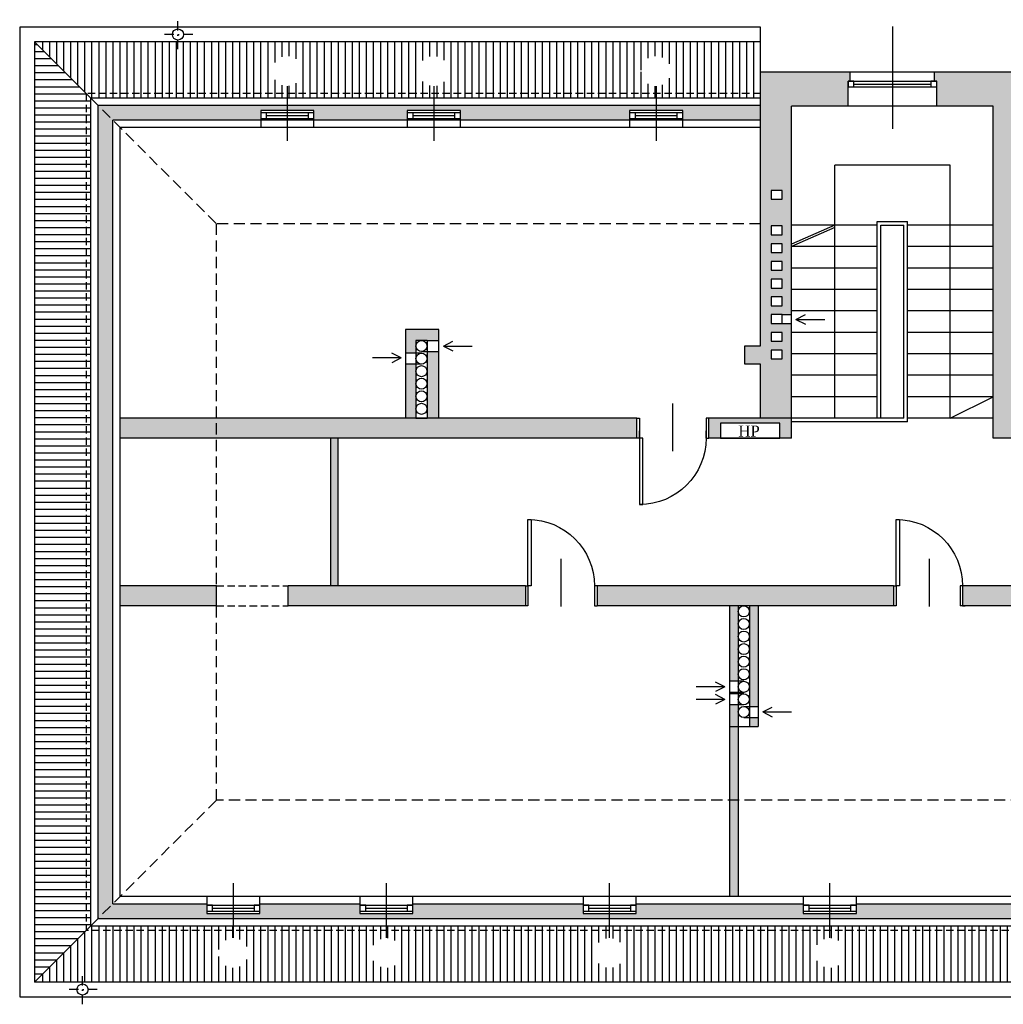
# Model space of a CAD drawing. Header units: millimetres. Extents: x 215282 to 249074, y 9058 to 27069.
# Tile 1 of 51: x 215282 to 216612, y 24381 to 25713. Entities that reach past the tile are written whole.
import ezdxf

# ---------------------------------------------------------------- set-up
doc = ezdxf.new("R2010")
doc.units = ezdxf.units.MM
doc.linetypes.add('DASHDOT', pattern=[25.4, 12.7, -6.35, 0, -6.35])
doc.linetypes.add('DASHED', pattern=[0.75, 0.5, -0.25])
doc.layers.add('A_inwentaryzacja', color=8, linetype='Continuous')
doc.layers.add('A_INWENTARYZACJA_KRESKI', color=9, linetype='Continuous')
doc.styles.add('k.f.', font='times.ttf', dxfattribs={"oblique": 10, "height": 15})

# ---------------------------------------------------------------- blocks, each defined once
blk = doc.blocks.new('strzałka')
for q in [(-15.7, -8.9), (-41.8, -15.4), (-15.7, -21.9)]:
    blk.add_line((-3, -15.4), q)
blk = doc.blocks.new('*U13')
for p, q in [((-900, 0), (-900, 100)), ((0, 0), (0, 100))]:
    blk.add_line(p, q)
blk.add_lwpolyline([(0, 0), (0, -900), (-43.75, -900), (-43.75, 0)], close=True)
blk.add_arc((0, 0), 900, 180, 270)
blk = doc.blocks.new('*U14')
for p, q in [((0, 0), (0, -100)), ((-900, 0), (-900, -100))]:
    blk.add_line(p, q)
blk.add_lwpolyline([(0, 0), (0, 900), (-43.75, 900), (-43.75, 0)], close=True)
blk.add_arc((0, 0), 900, 90, 180)

msp = doc.modelspace()

# ---------------------------------------------------------------- hatches: boundary and pattern name
at = {"layer": 'A_inwentaryzacja', "ltscale": 3}
h = msp.add_hatch(dxfattribs=at)
h.set_pattern_fill('ANSI31', color=256, scale=3, angle=45)
h.paths.add_polyline_path([(215623.23, 25643.4, -1), (215663.8, 25643.4, -0.4142136), (215643.52, 25623.12), (215643.52, 25612.87), (215841.61, 25612.87), (215841.61, 25623.12, -0.4142136), (215821.32, 25643.4, -1), (215861.89, 25643.4, -0.4142136), (215841.61, 25623.12), (215841.61, 25612.87), (216142.52, 25612.87), (216142.52, 25623.12, -0.4142136), (216122.23, 25643.4, -1), (216162.8, 25643.4, -0.4142136), (216142.52, 25623.12), (216142.52, 25612.87), (216283.52, 25612.87), (216283.52, 25682.87), (215301.52, 25682.87), (215371.52, 25612.87), (215643.52, 25612.87), (215643.52, 25623.12, -0.4142136)])
h.paths.add_polyline_path([(215643.52, 25612.87), (215371.52, 25612.87), (215377.52, 25606.87), (215643.52, 25606.87)])
h.paths.add_polyline_path([(215841.61, 25612.87), (215643.52, 25612.87), (215643.52, 25606.87), (215841.61, 25606.87)])
h.paths.add_polyline_path([(216142.52, 25612.87), (215841.61, 25612.87), (215841.61, 25606.87), (216142.52, 25606.87)])
h.paths.add_polyline_path([(216283.52, 25612.87), (216142.52, 25612.87), (216142.52, 25606.87), (216283.52, 25606.87)])
h = msp.add_hatch(dxfattribs=at)
h.set_pattern_fill('ANSI31', color=256, scale=3, angle=135)
h.paths.add_polyline_path([(215371.52, 25612.87), (215301.52, 25682.87), (215301.52, 24410.87), (215371.52, 24480.87)])
h.paths.add_polyline_path([(215377.52, 25606.87), (215371.52, 25612.87), (215371.52, 24480.87), (215377.52, 24486.87)])
h = msp.add_hatch(dxfattribs=at)
h.set_pattern_fill('ANSI31', color=256, scale=3, angle=45)
h.paths.add_polyline_path([(215757.23, 24450.34, -0.4142136), (215777.52, 24470.62), (215777.52, 24480.87), (215570.52, 24480.87), (215570.52, 24470.62, -0.4142136), (215590.8, 24450.34, -1), (215550.23, 24450.34, -0.4142136), (215570.52, 24470.62), (215570.52, 24480.87), (215371.52, 24480.87), (215301.52, 24410.87), (218393.52, 24410.87), (218463.52, 24480.87), (218184.52, 24480.87), (218184.52, 24470.62, -0.4142136), (218204.8, 24450.34, -1), (218164.23, 24450.34, -0.4142136), (218184.52, 24470.62), (218184.52, 24480.87), (217986.52, 24480.87), (217986.52, 24470.62, -0.4142136), (218006.8, 24450.34, -1), (217966.23, 24450.34, -0.4142136), (217986.52, 24470.62), (217986.52, 24480.87), (217581.52, 24480.87), (217581.52, 24470.62, -0.4142136), (217601.8, 24450.34, -1), (217561.23, 24450.34, -0.4142136), (217581.52, 24470.62), (217581.52, 24480.87), (217290.52, 24480.87), (217290.52, 24470.62, -0.4142136), (217310.8, 24450.34, -1), (217270.23, 24450.34, -0.4142136), (217290.52, 24470.62), (217290.52, 24480.87), (216677.52, 24480.87), (216677.52, 24470.62, -0.4142136), (216697.8, 24450.34, -1), (216657.23, 24450.34, -0.4142136), (216677.52, 24470.62), (216677.52, 24480.87), (216377.52, 24480.87), (216377.52, 24470.62, -0.4142136), (216397.8, 24450.34, -1), (216357.23, 24450.34, -0.4142136), (216377.52, 24470.62), (216377.52, 24480.87), (216079.52, 24480.87), (216079.52, 24470.62, -0.4142136), (216099.8, 24450.34, -1), (216059.23, 24450.34, -0.4142136), (216079.52, 24470.62), (216079.52, 24480.87), (215777.52, 24480.87), (215777.52, 24470.62, -0.4142136), (215797.8, 24450.34, -1)])
h.paths.add_polyline_path([(215570.52, 24486.87), (215377.52, 24486.87), (215371.52, 24480.87), (215570.52, 24480.87)])
h.paths.add_polyline_path([(215777.52, 24486.87), (215570.52, 24486.87), (215570.52, 24480.87), (215777.52, 24480.87)])
h.paths.add_polyline_path([(216079.52, 24486.87), (215777.52, 24486.87), (215777.52, 24480.87), (216079.52, 24480.87)])
h.paths.add_polyline_path([(216377.52, 24486.87), (216079.52, 24486.87), (216079.52, 24480.87), (216377.52, 24480.87)])
h.paths.add_polyline_path([(216677.52, 24486.87), (216377.52, 24486.87), (216377.52, 24480.87), (216677.52, 24480.87)])
h.paths.add_polyline_path([(217290.52, 24486.87), (216677.52, 24486.87), (216677.52, 24480.87), (217290.52, 24480.87)])
h.paths.add_polyline_path([(217581.52, 24486.87), (217290.52, 24486.87), (217290.52, 24480.87), (217581.52, 24480.87)])
h.paths.add_polyline_path([(217986.52, 24486.87), (217581.52, 24486.87), (217581.52, 24480.87), (217986.52, 24480.87)])
h.paths.add_polyline_path([(218184.52, 24486.87), (217986.52, 24486.87), (217986.52, 24480.87), (218184.52, 24480.87)])
h.paths.add_polyline_path([(218469.52, 24486.87), (218184.52, 24486.87), (218184.52, 24480.87), (218463.52, 24480.87)])
at = {"layer": 'A_INWENTARYZACJA_KRESKI', "ltscale": 3}
h = msp.add_hatch(color=256, dxfattribs=at)
h.dxf.hatch_style = 1
h.paths.add_polyline_path([(216402.02, 25629.87), (216405.02, 25629.87), (216405.02, 25641.87), (216283.52, 25641.87), (216283.52, 25271.87), (216262.52, 25271.87), (216262.52, 25246.87), (216283.52, 25246.87), (216283.52, 25173.87), (216325.52, 25173.87), (216325.52, 25301.87), (216313.02, 25301.87), (216298.02, 25301.87), (216298.02, 25313.87), (216313.02, 25313.87), (216325.52, 25313.87), (216325.52, 25595.87), (216402.02, 25595.87)])
h.paths.add_polyline_path([(216313.02, 25481.87), (216313.02, 25469.87), (216298.02, 25469.87), (216298.02, 25481.87)], flags=16)
h.paths.add_polyline_path([(216313.02, 25433.87), (216313.02, 25421.87), (216298.02, 25421.87), (216298.02, 25433.87)], flags=16)
h.paths.add_polyline_path([(216313.02, 25409.87), (216313.02, 25397.87), (216298.02, 25397.87), (216298.02, 25409.87)], flags=16)
h.paths.add_polyline_path([(216313.02, 25385.87), (216313.02, 25373.87), (216298.02, 25373.87), (216298.02, 25385.87)], flags=16)
h.paths.add_polyline_path([(216313.02, 25361.87), (216313.02, 25349.87), (216298.02, 25349.87), (216298.02, 25361.87)], flags=16)
h.paths.add_polyline_path([(216313.02, 25337.87), (216313.02, 25325.87), (216298.02, 25325.87), (216298.02, 25337.87)], flags=16)
h.paths.add_polyline_path([(216313.02, 25289.87), (216313.02, 25277.87), (216298.02, 25277.87), (216298.02, 25289.87)], flags=16)
h.paths.add_polyline_path([(216313.02, 25265.87), (216313.02, 25253.87), (216298.02, 25253.87), (216298.02, 25265.87)], flags=16)
h = msp.add_hatch(color=256, dxfattribs=at)
h.dxf.hatch_style = 1
h.paths.add_polyline_path([(216938.52, 25173.87), (216874.52, 25173.87), (216625.52, 25173.87), (216625.52, 25641.87), (216519.02, 25641.87), (216519.02, 25629.87), (216522.02, 25629.87), (216522.02, 25621.87), (216522.02, 25595.87), (216598.52, 25595.87), (216598.52, 25146.87), (216938.52, 25146.87)])
h = msp.add_hatch(color=256, dxfattribs=at)
h.dxf.hatch_style = 1
h.paths.add_polyline_path([(215407.52, 25576.87), (215387.52, 25596.87), (215387.52, 24496.87), (215407.52, 24516.87)])
h.paths.add_polyline_path([(215643.52, 25596.87), (215387.52, 25596.87), (215407.52, 25576.87), (215607.52, 25576.87), (215607.52, 25589.87), (215643.52, 25589.87)])
h.paths.add_polyline_path([(215805.61, 25589.87), (215841.61, 25589.87), (215841.61, 25596.87), (215643.52, 25596.87), (215643.52, 25589.87), (215679.52, 25589.87), (215679.52, 25576.87), (215805.61, 25576.87)])
h.paths.add_polyline_path([(216106.52, 25589.87), (216142.52, 25589.87), (216142.52, 25596.87), (215841.61, 25596.87), (215841.61, 25589.87), (215877.61, 25589.87), (215877.61, 25576.87), (216106.52, 25576.87)])
h = msp.add_hatch(color=256, dxfattribs=at)
h.dxf.hatch_style = 1
h.paths.add_polyline_path([(216283.52, 25596.87), (216142.52, 25596.87), (216142.52, 25589.87), (216178.52, 25589.87), (216178.52, 25576.87), (216283.52, 25576.87)])
h = msp.add_hatch(color=256, dxfattribs=at)
h.dxf.hatch_style = 1
h.paths.add_polyline_path([(215848.52, 25293.87), (215803.52, 25293.87), (215803.52, 25261.88), (215817.52, 25261.88), (215817.52, 25278.87), (215824.63, 25278.87, -0.0257446), (215825.4, 25278.87), (215832.52, 25278.87), (215848.52, 25278.87)])
h.paths.add_polyline_path([(215817.52, 25246.88), (215803.52, 25246.88), (215803.52, 25173.87), (215817.52, 25173.87)])
h.paths.add_polyline_path([(215848.52, 25263.88), (215832.52, 25263.88), (215832.52, 25173.87), (215848.52, 25173.87)])
h = msp.add_hatch(color=256, dxfattribs=at)
h.dxf.hatch_style = 1
h.paths.add_polyline_path([(215547.52, 25173.87), (215417.52, 25173.87), (215417.52, 25146.87), (215547.52, 25146.87)])
h.paths.add_polyline_path([(216116.52, 25173.87), (215848.52, 25173.87), (215547.52, 25173.87), (215547.52, 25146.87), (216116.52, 25146.87)])
h = msp.add_hatch(color=256, dxfattribs=at)
h.dxf.hatch_style = 1
h.paths.add_polyline_path([(216325.52, 25173.87), (216213.52, 25173.87), (216213.52, 25146.87), (216229.52, 25146.87), (216229.52, 25166.87), (216309.52, 25166.87), (216309.52, 25146.87), (216325.52, 25146.87)])
h = msp.add_hatch(color=256, dxfattribs=at)
h.dxf.hatch_style = 1
h.paths.add_polyline_path([(215712.52, 25146.87), (215702.52, 25146.87), (215702.52, 24946.87), (215712.52, 24946.87)])
h = msp.add_hatch(color=256, dxfattribs=at)
h.dxf.hatch_style = 1
h.paths.add_polyline_path([(215547.52, 24946.87), (215417.52, 24946.87), (215417.52, 24919.87), (215547.52, 24919.87)])
h.paths.add_polyline_path([(215965.52, 24946.87), (215644.52, 24946.87), (215644.52, 24919.87), (215965.52, 24919.87)])
h = msp.add_hatch(color=256, dxfattribs=at)
h.dxf.hatch_style = 1
h.paths.add_polyline_path([(216463.52, 24946.87), (216062.52, 24946.87), (216062.52, 24919.87), (216280.52, 24919.87), (216463.52, 24919.87)])
h = msp.add_hatch(color=256, dxfattribs=at)
h.dxf.hatch_style = 1
h.paths.add_polyline_path([(217150.52, 24946.87), (216557.02, 24946.87), (216557.02, 24936.87), (216557.02, 24919.87), (216560.52, 24919.87), (216970.52, 24919.87), (217150.52, 24919.87)])
h = msp.add_hatch(color=256, dxfattribs=at)
h.dxf.hatch_style = 1
h.paths.add_polyline_path([(216253.52, 24756.88), (216241.52, 24756.88), (216241.52, 24656.87), (216253.52, 24656.87)])
h.paths.add_polyline_path([(216253.52, 24656.87), (216241.52, 24656.87), (216241.52, 24526.87), (216253.52, 24526.87)])
h.paths.add_polyline_path([(216253.52, 24785.88), (216241.52, 24785.88), (216241.52, 24756.88), (216253.52, 24756.88)])
h.paths.add_polyline_path([(216280.52, 24768.88), (216268.52, 24768.88), (216268.52, 24756.88), (216280.52, 24756.88)])
h.paths.add_polyline_path([(216280.52, 24919.87), (216268.52, 24919.87), (216268.52, 24783.88), (216280.52, 24783.88)])
h.paths.add_polyline_path([(216253.52, 24919.87), (216241.52, 24919.87), (216241.52, 24817.88), (216253.52, 24817.88)])
h = msp.add_hatch(color=256, dxfattribs=at)
h.dxf.hatch_style = 1
h.paths.add_polyline_path([(215534.52, 24516.87), (215407.52, 24516.87), (215387.52, 24496.87), (215570.52, 24496.87), (215570.52, 24503.87), (215534.52, 24503.87)])
h.paths.add_polyline_path([(215777.52, 24503.87), (215741.52, 24503.87), (215741.52, 24516.87), (215606.52, 24516.87), (215606.52, 24503.87), (215570.52, 24503.87), (215570.52, 24496.87), (215777.52, 24496.87)])
h.paths.add_polyline_path([(216079.52, 24503.87), (216043.52, 24503.87), (216043.52, 24516.87), (215813.52, 24516.87), (215813.52, 24503.87), (215777.52, 24503.87), (215777.52, 24496.87), (216079.52, 24496.87)])
h.paths.add_polyline_path([(216341.52, 24516.87), (216115.52, 24516.87), (216115.52, 24503.87), (216079.52, 24503.87), (216079.52, 24496.87), (216377.52, 24496.87), (216377.52, 24503.87), (216341.52, 24503.87)])
h.paths.add_polyline_path([(216641.52, 24516.87), (216413.52, 24516.87), (216413.52, 24503.87), (216377.52, 24503.87), (216377.52, 24496.87), (216677.52, 24496.87), (216677.52, 24503.87), (216641.52, 24503.87)])

# ---------------------------------------------------------------- linework, layer by layer
at = {"layer": 'A_inwentaryzacja', "linetype": 'DASHDOT'}
for p, q in [((215495.52, 25672.87), (215495.52, 25712.87)), ((215515.52, 25692.87), (215475.52, 25692.87)), ((215366.52, 24380.87), (215366.52, 24420.87)), ((215386.52, 24400.87), (215346.52, 24400.87))]:
    msp.add_line(p, q, dxfattribs=at)
at = {"layer": 'A_inwentaryzacja', "ltscale": 3}
for p, q in [((216283.52, 25702.87), (215281.52, 25702.87)), ((215281.52, 25702.87), (215281.52, 24390.87)), ((216283.52, 25271.87), (216283.52, 25702.87)), ((216462.02, 25703.44), (216462.02, 25565.34)), ((216283.52, 25682.87), (215301.52, 25682.87)), ((215301.52, 25682.87), (215301.52, 24410.87)), ((215377.52, 25606.87), (215301.52, 25682.87)), ((216625.52, 25641.87), (216283.52, 25641.87)), ((216405.02, 25629.87), (216405.02, 25641.87)), ((216519.02, 25629.87), (216519.02, 25641.87)), ((216402.02, 25595.87), (216402.02, 25629.87)), ((216402.02, 25629.87), (216522.02, 25629.87)), ((216522.02, 25595.87), (216522.02, 25629.87)), ((215643.52, 25623.12), (215643.52, 25548.82)), ((215841.61, 25623.12), (215841.61, 25548.82)), ((216142.52, 25623.12), (216142.52, 25548.82)), ((216402.02, 25621.87), (216522.02, 25621.87)), ((216410.02, 25625.87), (216514.02, 25625.87)), ((215377.52, 24486.87), (215377.52, 25606.87)), ((216283.52, 25606.87), (215377.52, 25606.87)), ((215387.52, 24496.87), (215387.52, 25596.87)), ((216283.52, 25596.87), (215387.52, 25596.87)), ((215679.52, 25589.87), (215607.52, 25589.87)), ((215607.52, 25589.87), (215607.52, 25566.87)), ((215679.52, 25566.87), (215679.52, 25589.87)), ((215877.61, 25589.87), (215805.61, 25589.87)), ((215805.61, 25589.87), (215805.61, 25566.87)), ((215877.61, 25566.87), (215877.61, 25589.87)), ((216178.52, 25589.87), (216106.52, 25589.87)), ((216106.52, 25589.87), (216106.52, 25566.87)), ((216178.52, 25566.87), (216178.52, 25589.87)), ((216325.52, 25146.87), (216325.52, 25595.87)), ((216598.52, 25595.87), (216325.52, 25595.87)), ((216598.52, 25146.87), (216598.52, 25595.87)), ((215407.52, 24516.87), (215407.52, 25576.87)), ((216283.52, 25576.87), (215407.52, 25576.87)), ((215679.52, 25586.87), (215607.52, 25586.87)), ((215679.52, 25578.87), (215607.52, 25578.87)), ((215671.52, 25582.87), (215615.52, 25582.87)), ((215805.61, 25576.87), (215679.52, 25576.87)), ((215877.61, 25586.87), (215805.61, 25586.87)), ((215877.61, 25578.87), (215805.61, 25578.87)), ((215869.61, 25582.87), (215813.61, 25582.87)), ((216106.52, 25576.87), (215877.61, 25576.87)), ((216178.52, 25586.87), (216106.52, 25586.87)), ((216178.52, 25578.87), (216106.52, 25578.87)), ((216170.52, 25582.87), (216114.52, 25582.87)), ((216283.52, 25576.87), (216178.52, 25576.87)), ((215417.52, 24526.87), (215417.52, 25566.87)), ((216283.52, 25566.87), (215417.52, 25566.87)), ((216384.02, 25173.87), (216384.02, 25515.87)), ((216540.02, 25515.87), (216384.02, 25515.87)), ((216540.02, 25173.87), (216540.02, 25515.87)), ((216441.52, 25434.87), (216325.52, 25434.87)), ((216384.02, 25434.87), (216325.52, 25409.03)), ((216384.02, 25431.71), (216325.52, 25405.87)), ((216441.52, 25173.87), (216441.52, 25439.87)), ((216441.52, 25439.87), (216482.52, 25439.87)), ((216446.52, 25173.87), (216446.52, 25434.87)), ((216446.52, 25434.87), (216477.52, 25434.87)), ((216477.52, 25173.87), (216477.52, 25434.87)), ((216482.52, 25168.87), (216482.52, 25439.87)), ((216598.52, 25434.87), (216482.52, 25434.87)), ((216441.52, 25405.87), (216325.52, 25405.87)), ((216598.52, 25405.87), (216482.52, 25405.87)), ((216441.52, 25376.87), (216325.52, 25376.87)), ((216598.52, 25376.87), (216482.52, 25376.87)), ((216441.52, 25347.87), (216325.52, 25347.87)), ((216598.52, 25347.87), (216482.52, 25347.87)), ((216313.02, 25313.87), (216325.52, 25313.87)), ((216441.52, 25318.87), (216325.52, 25318.87)), ((216598.52, 25318.87), (216482.52, 25318.87)), ((216313.02, 25301.87), (216325.52, 25301.87)), ((215848.52, 25293.87), (215803.52, 25293.87)), ((215803.52, 25293.87), (215803.52, 25173.87)), ((215848.52, 25173.87), (215848.52, 25293.87)), ((216441.52, 25289.87), (216325.52, 25289.87)), ((216598.52, 25289.87), (216482.52, 25289.87)), ((215817.52, 25278.87), (215817.52, 25173.87)), ((215832.52, 25278.87), (215817.52, 25278.87)), ((215832.52, 25278.87), (215832.52, 25173.87)), ((215832.52, 25278.87), (215848.52, 25278.87)), ((216262.52, 25246.87), (216262.52, 25271.87)), ((216262.52, 25271.87), (216283.52, 25271.87)), ((215825.02, 25261.88), (215803.52, 25261.88)), ((215825.02, 25263.88), (215848.52, 25263.88)), ((216441.52, 25260.87), (216325.52, 25260.87)), ((216598.52, 25260.87), (216482.52, 25260.87)), ((215825.02, 25246.88), (215803.52, 25246.88)), ((216283.52, 25246.87), (216262.52, 25246.87)), ((216283.52, 25173.87), (216283.52, 25246.87)), ((216441.52, 25231.87), (216325.52, 25231.87)), ((216598.52, 25231.87), (216482.52, 25231.87)), ((216441.52, 25202.87), (216325.52, 25202.87)), ((216598.52, 25202.87), (216482.52, 25202.87)), ((216540.02, 25173.87), (216598.52, 25202.87)), ((216165.02, 25129.22), (216165.02, 25193.65)), ((215848.52, 25173.87), (215417.52, 25173.87)), ((215817.52, 25173.87), (215832.52, 25173.87)), ((216116.52, 25173.87), (215848.52, 25173.87)), ((216116.52, 25146.87), (216116.52, 25173.87)), ((216213.52, 25146.87), (216213.52, 25173.87)), ((216325.52, 25173.87), (216213.52, 25173.87)), ((216477.52, 25173.87), (216325.52, 25173.87)), ((216482.52, 25168.87), (216325.52, 25168.87)), ((216598.52, 25173.87), (216482.52, 25173.87)), ((216116.52, 25146.87), (215417.52, 25146.87)), ((215702.52, 24946.87), (215702.52, 25146.87)), ((215712.52, 24946.87), (215712.52, 25146.87)), ((216325.52, 25146.87), (216213.52, 25146.87)), ((216938.52, 25146.87), (216598.52, 25146.87)), ((216014.02, 24919.22), (216014.02, 24983.65)), ((216512.02, 24919.22), (216512.02, 24983.65)), ((215547.52, 24946.87), (215417.52, 24946.87)), ((215547.52, 24919.87), (215547.52, 24946.87)), ((215644.52, 24919.87), (215644.52, 24946.87)), ((215965.52, 24946.87), (215644.52, 24946.87)), ((215965.52, 24946.87), (215965.52, 24919.87)), ((216463.52, 24946.87), (216062.52, 24946.87)), ((216062.52, 24946.87), (216062.52, 24919.87)), ((216463.52, 24946.87), (216463.52, 24919.87)), ((217150.52, 24946.87), (216553.52, 24946.87)), ((216553.52, 24946.87), (216553.52, 24919.87)), ((215547.52, 24919.87), (215417.52, 24919.87)), ((215965.52, 24919.87), (215644.52, 24919.87)), ((216280.52, 24919.87), (216062.52, 24919.87)), ((216241.52, 24919.87), (216241.52, 24526.87)), ((216253.52, 24919.87), (216253.52, 24526.87)), ((216268.52, 24919.87), (216253.52, 24919.87)), ((216268.52, 24919.87), (216268.52, 24756.88)), ((216463.52, 24919.87), (216280.52, 24919.87)), ((216280.52, 24919.87), (216280.52, 24756.88)), ((216970.52, 24919.87), (216553.52, 24919.87)), ((216261.02, 24817.88), (216241.52, 24817.88)), ((216261.02, 24802.88), (216241.52, 24802.88)), ((216261.02, 24800.88), (216241.52, 24800.88)), ((216261.02, 24785.88), (216241.52, 24785.88)), ((216261.02, 24783.88), (216280.52, 24783.88)), ((216261.02, 24768.88), (216280.52, 24768.88)), ((216241.52, 24756.88), (216280.52, 24756.88)), ((215570.52, 24470.62), (215570.52, 24544.92)), ((215777.52, 24470.62), (215777.52, 24544.92)), ((216079.52, 24470.62), (216079.52, 24544.92)), ((216377.52, 24470.62), (216377.52, 24544.92)), ((220155.52, 24526.87), (215417.52, 24526.87)), ((215534.52, 24526.87), (215534.52, 24503.87)), ((215606.52, 24503.87), (215606.52, 24526.87)), ((215741.52, 24526.87), (215741.52, 24503.87)), ((215813.52, 24503.87), (215813.52, 24526.87)), ((216043.52, 24526.87), (216043.52, 24503.87)), ((216115.52, 24503.87), (216115.52, 24526.87)), ((216341.52, 24526.87), (216341.52, 24503.87)), ((216413.52, 24503.87), (216413.52, 24526.87)), ((215407.52, 24516.87), (215534.52, 24516.87)), ((215534.52, 24514.87), (215606.52, 24514.87)), ((215542.52, 24510.87), (215598.52, 24510.87)), ((215606.52, 24516.87), (215741.52, 24516.87)), ((215741.52, 24514.87), (215813.52, 24514.87)), ((215749.52, 24510.87), (215805.52, 24510.87)), ((215813.52, 24516.87), (216043.52, 24516.87)), ((216043.52, 24514.87), (216115.52, 24514.87)), ((216051.52, 24510.87), (216107.52, 24510.87)), ((216115.52, 24516.87), (216341.52, 24516.87)), ((216341.52, 24514.87), (216413.52, 24514.87)), ((216349.52, 24510.87), (216405.52, 24510.87)), ((216413.52, 24516.87), (216641.52, 24516.87)), ((215387.52, 24496.87), (218479.52, 24496.87)), ((215534.52, 24506.87), (215606.52, 24506.87)), ((215534.52, 24503.87), (215606.52, 24503.87)), ((215741.52, 24506.87), (215813.52, 24506.87)), ((215741.52, 24503.87), (215813.52, 24503.87)), ((216043.52, 24506.87), (216115.52, 24506.87)), ((216043.52, 24503.87), (216115.52, 24503.87)), ((216341.52, 24506.87), (216413.52, 24506.87)), ((216341.52, 24503.87), (216413.52, 24503.87)), ((215301.52, 24410.87), (215377.52, 24486.87)), ((215377.52, 24486.87), (218469.52, 24486.87)), ((218509.52, 24410.87), (215301.52, 24410.87)), ((215281.52, 24390.87), (218469.52, 24390.87))]:
    msp.add_line(p, q, dxfattribs=at)
at = {"layer": 'A_inwentaryzacja', "linetype": 'DASHED', "ltscale": 20}
for p, q in [((215371.52, 25612.87), (215371.52, 24480.87)), ((216283.52, 25612.87), (215371.52, 25612.87)), ((215547.52, 24946.87), (215644.52, 24946.87)), ((215547.52, 24919.87), (215644.52, 24919.87)), ((218509.52, 24480.87), (215371.52, 24480.87))]:
    msp.add_line(p, q, dxfattribs=at)
at = {"layer": 'A_inwentaryzacja', "linetype": 'DASHED', "ltscale": 30}
for p, q in [((215377.52, 25606.87), (215547.52, 25436.87)), ((216283.52, 25436.87), (215547.52, 25436.87)), ((215547.52, 24656.87), (215547.52, 25436.87)), ((215547.52, 24656.87), (215377.52, 24486.87)), ((218639.52, 24656.87), (215547.52, 24656.87))]:
    msp.add_line(p, q, dxfattribs=at)
at = {"layer": 'A_inwentaryzacja', "ltscale": 3}
for points in [[(216402.02, 25621.87), (216410.02, 25621.87), (216410.02, 25629.87), (216402.02, 25629.87)], [(216514.02, 25621.87), (216522.02, 25621.87), (216522.02, 25629.87), (216514.02, 25629.87)], [(215607.52, 25578.87), (215615.52, 25578.87), (215615.52, 25586.87), (215607.52, 25586.87)], [(215671.52, 25578.87), (215679.52, 25578.87), (215679.52, 25586.87), (215671.52, 25586.87)], [(215805.61, 25578.87), (215813.61, 25578.87), (215813.61, 25586.87), (215805.61, 25586.87)], [(215869.61, 25578.87), (215877.61, 25578.87), (215877.61, 25586.87), (215869.61, 25586.87)], [(216106.52, 25578.87), (216114.52, 25578.87), (216114.52, 25586.87), (216106.52, 25586.87)], [(216170.52, 25578.87), (216178.52, 25578.87), (216178.52, 25586.87), (216170.52, 25586.87)], [(216313.02, 25469.87), (216313.02, 25481.87), (216298.02, 25481.87), (216298.02, 25469.87)], [(216313.02, 25421.87), (216313.02, 25433.87), (216298.02, 25433.87), (216298.02, 25421.87)], [(216313.02, 25397.87), (216313.02, 25409.87), (216298.02, 25409.87), (216298.02, 25397.87)], [(216313.02, 25373.87), (216313.02, 25385.87), (216298.02, 25385.87), (216298.02, 25373.87)], [(216313.02, 25349.87), (216313.02, 25361.87), (216298.02, 25361.87), (216298.02, 25349.87)], [(216313.02, 25325.87), (216313.02, 25337.87), (216298.02, 25337.87), (216298.02, 25325.87)], [(216313.02, 25301.87), (216313.02, 25313.87), (216298.02, 25313.87), (216298.02, 25301.87)], [(216313.02, 25277.87), (216313.02, 25289.87), (216298.02, 25289.87), (216298.02, 25277.87)], [(216313.02, 25253.87), (216313.02, 25265.87), (216298.02, 25265.87), (216298.02, 25253.87)], [(216229.52, 25146.87), (216309.52, 25146.87), (216309.52, 25166.87), (216229.52, 25166.87)], [(215542.52, 24514.87), (215534.52, 24514.87), (215534.52, 24506.87), (215542.52, 24506.87)], [(215606.52, 24514.87), (215598.52, 24514.87), (215598.52, 24506.87), (215606.52, 24506.87)], [(215749.52, 24514.87), (215741.52, 24514.87), (215741.52, 24506.87), (215749.52, 24506.87)], [(215813.52, 24514.87), (215805.52, 24514.87), (215805.52, 24506.87), (215813.52, 24506.87)], [(216051.52, 24514.87), (216043.52, 24514.87), (216043.52, 24506.87), (216051.52, 24506.87)], [(216115.52, 24514.87), (216107.52, 24514.87), (216107.52, 24506.87), (216115.52, 24506.87)], [(216349.52, 24514.87), (216341.52, 24514.87), (216341.52, 24506.87), (216349.52, 24506.87)], [(216413.52, 24514.87), (216405.52, 24514.87), (216405.52, 24506.87), (216413.52, 24506.87)]]:
    msp.add_lwpolyline(points, close=True, dxfattribs=at)
for points in [[(216116.52, 25173.87), (216120.02, 25173.87), (216120.02, 25146.87), (216116.52, 25146.87)], [(216213.52, 25173.87), (216210.02, 25173.87), (216210.02, 25146.87), (216213.52, 25146.87)], [(215965.52, 24946.87), (215969.02, 24946.87), (215969.02, 24919.87), (215965.52, 24919.87)], [(216062.52, 24946.87), (216059.02, 24946.87), (216059.02, 24919.87), (216062.52, 24919.87)], [(216463.52, 24946.87), (216467.02, 24946.87), (216467.02, 24919.87), (216463.52, 24919.87)], [(216560.52, 24946.87), (216557.02, 24946.87), (216557.02, 24919.87), (216560.52, 24919.87)]]:
    msp.add_lwpolyline(points, dxfattribs=at)
for centre in [(215495.52, 25692.87), (215825.02, 25271.38), (215825.02, 25254.38), (215825.02, 25237.38), (215825.02, 25220.38), (215825.02, 25203.38), (215825.02, 25186.38), (216261.02, 24912.38), (216261.02, 24895.38), (216261.02, 24878.38), (216261.02, 24861.38), (216261.02, 24844.38), (216261.02, 24827.38), (216261.02, 24810.38), (216261.02, 24793.38), (216261.02, 24776.38), (215366.52, 24400.87)]:
    msp.add_circle(centre, 7.5, dxfattribs=at)

# ---------------------------------------------------------------- block references
at = {"layer": 'A_inwentaryzacja', "ltscale": 3, "rotation": 180}
for p in [(216328.59, 25292.08), (215851.59, 25255.98), (216283.59, 24760.98)]:
    msp.add_blockref('strzałka', p, dxfattribs=at)
at = {"layer": 'A_inwentaryzacja', "ltscale": 3, "xscale": -1, "rotation": 180}
for p in [(215800.43, 25239.99), (216238.43, 24794.98), (216238.43, 24777.98)]:
    msp.add_blockref('strzałka', p, dxfattribs=at)
at = {"layer": 'A_inwentaryzacja', "ltscale": 3, "xscale": -0.1, "yscale": 0.1, "zscale": 0.1}
for name, p in [('*U13', (216120.02, 25146.87)), ('*U14', (215969.02, 24946.87)), ('*U14', (216467.02, 24946.87))]:
    msp.add_blockref(name, p, dxfattribs=at)

# ---------------------------------------------------------------- texts
at = {"layer": 'A_inwentaryzacja', "ltscale": 3, "style": 'k.f.'}
msp.add_text('HP', height=15, dxfattribs=at).set_placement((216253.61, 25148.85))

doc.saveas('drawing.dxf')
